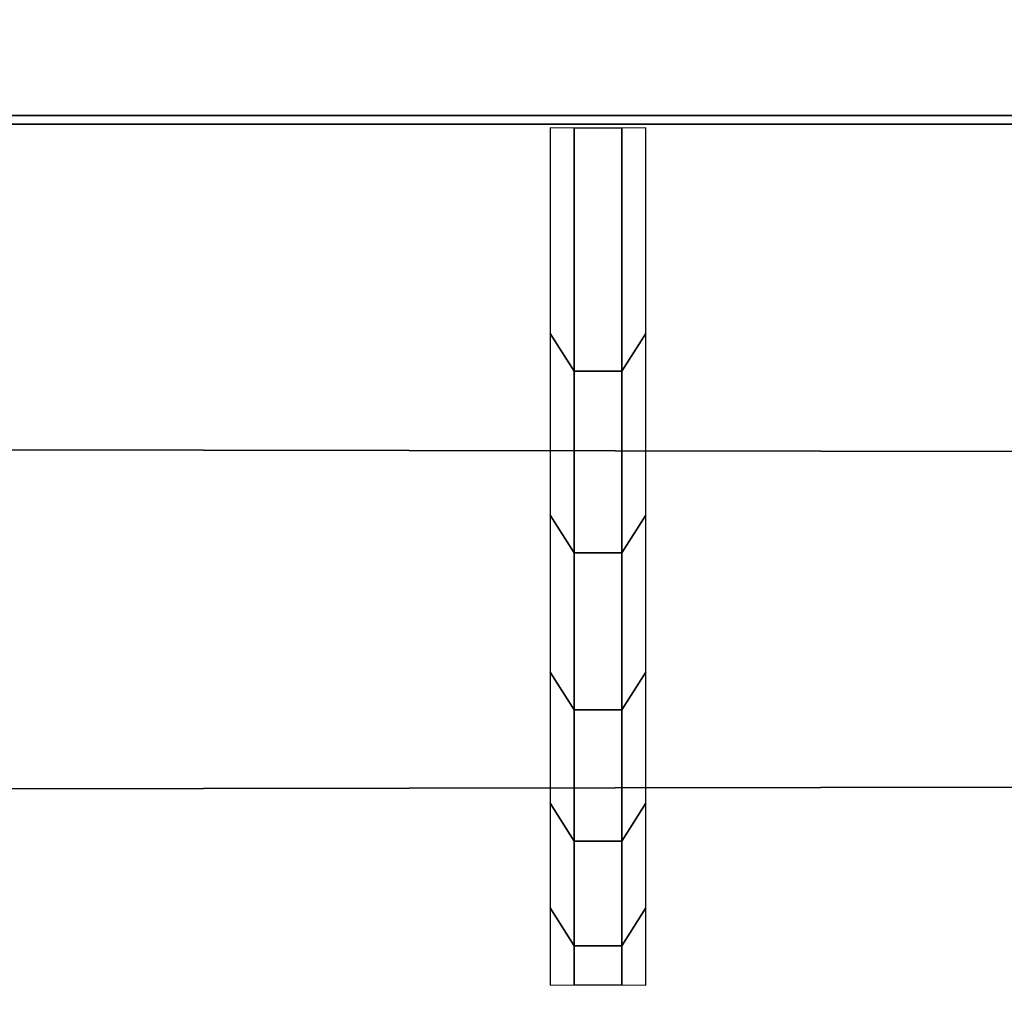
# Model space of a CAD drawing. Header units: inches. Extents: x 0 to 76, y -28.1 to 0.
# Tile 143 of 256: x 26.463 to 26.57, y -27.959 to -27.852. Entities that reach past the tile are written whole.
import ezdxf

# ---------------------------------------------------------------- set-up
doc = ezdxf.new("R2010")
doc.units = ezdxf.units.IN
doc.header["$LTSCALE"] = 0.03937
doc.header["$MEASUREMENT"] = 0
doc.layers.add('A-FURN-3-ST', color=151, linetype='Continuous')
doc.layers.add('A-FURN-3-STITCH', color=15, linetype='Continuous')

msp = doc.modelspace()

# ---------------------------------------------------------------- meshes
at = {"layer": 'A-FURN-3-ST'}
mesh = msp.add_polyface(dxfattribs=at)
corners = [(3.75, -4.85038, 5), (72.25, -27.51, 5), (3.75, -27.51, 5), (3.625, -4.85038, 5.03349), (3.625, -27.51, 5.03349), (3.75, -28.01, 5.5), (3.625, -27.97651, 5.5), (3.75, -27.97194, 5.30866), (3.625, -27.941, 5.32148), (3.75, -27.86356, 5.14645), (3.625, -27.83987, 5.17013), (3.75, -27.70134, 5.03806), (3.625, -27.68853, 5.069), (3.53349, -27.65351, 5.15355), (3.53349, -27.885, 5.5), (3.75, -28.01, 16.9), (3.625, -27.97651, 16.9), (3.75, -26.91, 18), (3.625, -26.91, 17.96651), (3.75, -27.1947, 17.96252), (3.625, -27.18603, 17.93017), (3.75, -27.46, 17.85263), (3.625, -27.44325, 17.82362), (3.75, -27.68782, 17.67782), (3.625, -27.66414, 17.65413), (3.75, -27.86263, 17.45), (3.625, -27.83362, 17.43325), (3.75, -27.97252, 17.1847), (3.625, -27.94017, 17.17603), (3.53349, -27.85178, 17.15235), (3.53349, -26.91, 17.875), (3.53349, -27.59943, 17.58943), (3.53349, -27.75438, 17.3875), (3.625, -5.45916, 17.96651), (3.75, -5.45916, 18), (72.25, -28.01, 16.9), (72.25, -27.97252, 17.1847), (72.25, -27.86263, 17.45), (72.25, -27.68782, 17.67782), (72.25, -27.46, 17.85263), (72.25, -27.1947, 17.96252), (72.25, -27.70134, 5.03806), (72.25, -27.86356, 5.14645), (72.25, -27.97194, 5.30866)]
mesh.append_faces([[corners[k] for k in face] for face in [(0, 1, 2), (3, 2, 4), (5, 6, 7), (7, 6, 8), (7, 8, 9), (9, 8, 10), (9, 10, 11), (11, 10, 12), (11, 12, 2), (2, 12, 4), (4, 12, 13), (14, 8, 6), (5, 15, 6), (6, 15, 16), (6, 16, 14), (17, 18, 19), (19, 18, 20), (19, 20, 21), (21, 20, 22), (21, 22, 23), (23, 22, 24), (23, 24, 25), (25, 24, 26), (25, 26, 27), (27, 26, 28), (27, 28, 15), (15, 28, 16), (16, 28, 29), (18, 30, 20), (24, 31, 32, 26), (26, 32, 29, 28), (33, 30, 18), (34, 18, 17), (15, 35, 27), (27, 36, 25), (25, 37, 23), (23, 38, 21), (21, 39, 19), (19, 40, 17), (5, 35, 15), (2, 1, 11), (11, 41, 9), (9, 42, 7), (7, 43, 5)]])
mesh = msp.add_polyface(dxfattribs=at)
corners = [(72.375, -4.85038, 5.03349), (72.46651, -27.51, 5.125), (72.375, -27.51, 5.03349), (72.25, -4.85038, 5), (72.25, -27.51, 5), (72.46651, -27.85646, 5.35649), (72.375, -27.97651, 5.5), (72.375, -27.941, 5.32148), (72.25, -28.01, 5.5), (72.25, -27.97194, 5.30866), (72.375, -27.83987, 5.17013), (72.25, -27.86356, 5.14645), (72.375, -27.68853, 5.069), (72.25, -27.70134, 5.03806), (72.46651, -27.65351, 5.15355), (72.46651, -27.77517, 5.23483), (72.46651, -27.885, 16.9), (72.375, -27.97651, 16.9), (72.25, -28.01, 16.9), (72.375, -27.94017, 17.17603), (72.25, -27.97252, 17.1847), (72.46651, -27.16235, 17.84178), (72.375, -26.91, 17.96651), (72.375, -27.18603, 17.93017), (72.25, -26.91, 18), (72.25, -27.1947, 17.96252), (72.375, -27.44325, 17.82362), (72.25, -27.46, 17.85263), (72.375, -27.66414, 17.65413), (72.25, -27.68782, 17.67782), (72.375, -27.83362, 17.43325), (72.25, -27.86263, 17.45), (72.375, -5.45916, 17.96651), (3.75, -27.97252, 17.1847), (3.75, -27.86263, 17.45), (3.75, -27.68782, 17.67782), (3.75, -27.46, 17.85263), (3.75, -27.1947, 17.96252), (3.75, -26.91, 18), (3.75, -28.01, 5.5), (3.75, -27.70134, 5.03806), (3.75, -27.86356, 5.14645), (3.75, -27.97194, 5.30866), (72.25, -5.45916, 18)]
mesh.append_faces([[corners[k] for k in face] for face in [(0, 1, 2), (3, 2, 4), (5, 6, 7), (7, 6, 8), (7, 8, 9), (7, 9, 10), (10, 9, 11), (10, 11, 12), (12, 11, 13), (12, 13, 2), (2, 13, 4), (2, 1, 12), (12, 14, 15, 10), (6, 16, 17), (6, 17, 8), (8, 17, 18), (16, 19, 17), (17, 19, 20), (17, 20, 18), (21, 22, 23), (22, 24, 23), (23, 24, 25), (23, 25, 26), (26, 25, 27), (26, 27, 28), (28, 27, 29), (28, 29, 30), (30, 29, 31), (30, 31, 19), (19, 31, 20), (32, 24, 22), (33, 18, 20), (34, 20, 31), (35, 31, 29), (36, 29, 27), (37, 27, 25), (38, 25, 24), (8, 18, 39), (40, 4, 13), (41, 13, 11), (42, 11, 9), (39, 9, 8), (24, 43, 38)]])
at = {"layer": 'A-FURN-3-STITCH'}
mesh = msp.add_polymesh((7, 4), dxfattribs=at)
for k, corner in enumerate([(26.52038, -27.95741, 17.23487), (26.52299, -27.95738, 17.23486), (26.52819, -27.95738, 17.23486), (26.5308, -27.95741, 17.23487), (26.52038, -27.94898, 17.27306), (26.52299, -27.95311, 17.27487), (26.52819, -27.95311, 17.27487), (26.5308, -27.94898, 17.27306), (26.52038, -27.93758, 17.31046), (26.52299, -27.94171, 17.31227), (26.52819, -27.94171, 17.31227), (26.5308, -27.93758, 17.31046), (26.52038, -27.92328, 17.34685), (26.52299, -27.92741, 17.34867), (26.52819, -27.92741, 17.34867), (26.5308, -27.92328, 17.34685), (26.52038, -27.90618, 17.38202), (26.52299, -27.91031, 17.38383), (26.52819, -27.91031, 17.38383), (26.5308, -27.90618, 17.38202), (26.52038, -27.88637, 17.41573), (26.52299, -27.8905, 17.41754), (26.52819, -27.8905, 17.41754), (26.5308, -27.88637, 17.41573), (26.52038, -27.86397, 17.44778), (26.52299, -27.86402, 17.4478), (26.52819, -27.86402, 17.4478), (26.5308, -27.86397, 17.44778)]):
    mesh.set_mesh_vertex(divmod(k, 4), corner)

doc.saveas('drawing.dxf')
